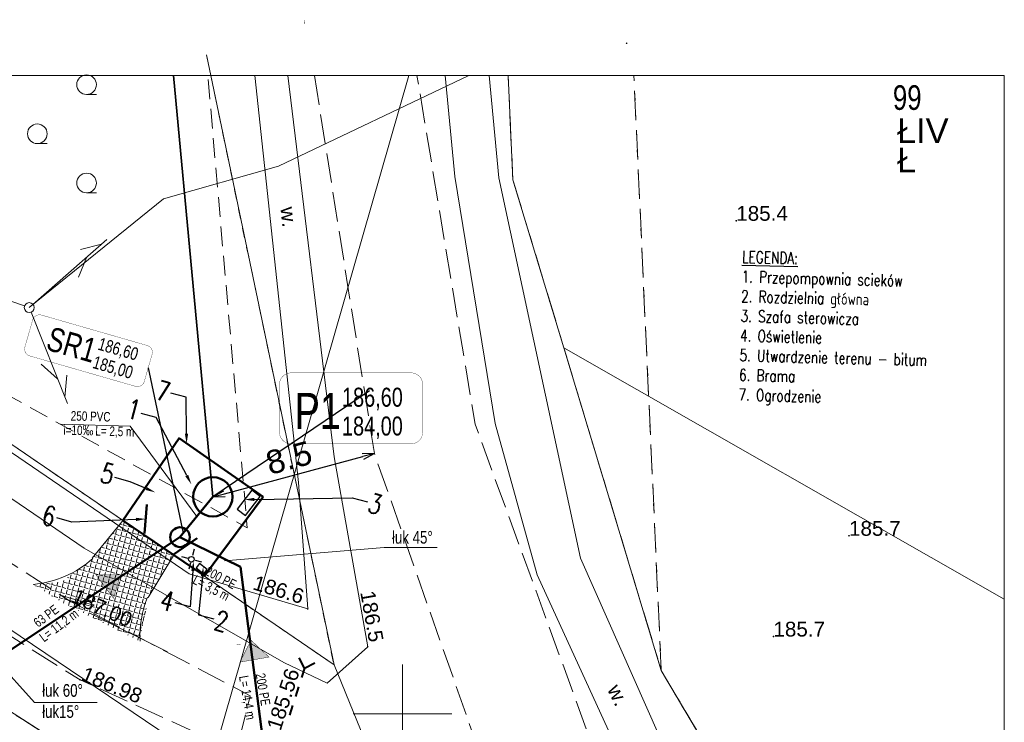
# Model space of a CAD drawing. Header units: metres. Extents: x 7482748 to 7484637, y 5684406 to 5687014.
# Tile 170 of 180: x 7484102 to 7484152, y 5685389 to 5685425. Entities that reach past the tile are written whole.
import ezdxf
from ezdxf import colors
from ezdxf.entities.mleader import LeaderData, LeaderLine
from ezdxf.enums import TextEntityAlignment as Align
from ezdxf.lldxf.tags import DXFTag
from ezdxf.math import Vec2, Vec3

# ---------------------------------------------------------------- set-up
doc = ezdxf.new("R2010")
doc.units = ezdxf.units.M
doc.header["$MEASUREMENT"] = 0
for name, pattern in [('1', [1.5, 1, -0.5]), ('ACAD_ISO03W100', [30, 12, -18]), ('KTJZ01_500', [2, 1.5, -0.5]), ('l217_500', [2, 1.5, -0.5]), ('l218_500', [1, 0.5, -0.5]), ('PTTL_500', [1.5, 1, -0.5])]:
    doc.linetypes.add(name, pattern=pattern)
doc.layers.add('+opis sieci', color=7, linetype='Continuous')
doc.layers.add('IS_Węzeł_sieci_kanalizacyjnej_-_opisy', color=7, linetype='Continuous')
for name, color, linetype, lineweight in [('.domiar', 250, 'Continuous', 9), ('.ks gawitacja', 34, 'Continuous', 50), ('.ks tłoczny', 104, 'Continuous', 50), ('.opisy', 250, 'Continuous', 9), ('_Dzialki', 7, 'Continuous', 0), ('_Dzialki_opis', 7, 'Continuous', 0), ('_Kontury', 7, 'Continuous', 0), ('_Kontury_opis', 7, 'Continuous', 0), ('_Podzial_sekcyjny_krzyze', 7, '1', 13), ('_Uzytki', 7, 'Continuous', 0), ('_Uzytki_opis', 7, 'Continuous', 0), ('BUIB05_01', 7, 'Continuous', 40), ('GES__SUSM04_01P', 7, 'Continuous', 13), ('Kontur', 7, 'Continuous', 30), ('PTTL04_P', 7, 'Continuous', 13), ('RTPW01_P', 7, 'Continuous', 0), ('RTPW02_P', 7, 'Continuous', 0), ('SUPT_L_0', 30, 'Continuous', 13)]:
    doc.layers.add(name, color=color, linetype=linetype, lineweight=lineweight)
doc.layers.add('_ramki_nieplotowane', color=7, linetype='Continuous', lineweight=0, plot=False)
for name, color, linetype, lineweight, true_color in [('GES__SUPS01_07P', 7, 'Continuous', 13, 0xff9100), ('GES__SUPT_pL', 7, 'Continuous', 13, 0xff9100), ('GES__SUPW_01_pL', 5, 'Continuous', 13, 0x0000ff)]:
    doc.layers.add(name, color=color, linetype=linetype, lineweight=lineweight, true_color=true_color)
doc.layers.add('IS_kanalizacja_sanitarna', color=7, linetype='SOLID', true_color=0x000000)
doc.layers.add('IS_Opisy_działek_Net', color=7, linetype='SOLID', true_color=0x000000)
for name, color, linetype, lineweight, transparency in [('KTJZ01_O', 7, 'KTJZ01_500', 13, 0.5), ('PTRW02_O', 7, 'Continuous', 13, 0.5), ('PTRW02_T', 7, 'Continuous', 13, 0.25), ('PTTL04_O', 7, 'PTTL_500', 13, 0.5), ('RTPW01_G', 7, 'Continuous', 13, 0.25), ('RTPW02_G', 7, 'Continuous', 13, 0.25)]:
    doc.layers.add(name, color=color, linetype=linetype, lineweight=lineweight, transparency=transparency)
doc.styles.get("Standard").update_dxf_attribs({"font": 'simplex.shx', "width": 0.75})
doc.styles.add('STYL_ARIAL', font='simplex.shx', dxfattribs={"width": 0.75, "oblique": 0.1})
doc.styles.add('Style-Arial', font='arial.ttf')
tags = doc.linetypes.add('SOLID', pattern=[10, 10, 0]).pattern_tags.tags
tags[6:7] = [DXFTag(74, 4), DXFTag(75, 0), DXFTag(340, '0'), DXFTag(46, 0.0), DXFTag(50, 0.0), DXFTag(44, 0.0), DXFTag(45, 0.0)]
tags[4:5] = [DXFTag(74, 4), DXFTag(75, 0), DXFTag(340, '0'), DXFTag(46, 0.0), DXFTag(50, 0.0), DXFTag(44, 0.0), DXFTag(45, 0.0)]
doc.dimstyles.get("Standard").update_dxf_attribs({"dimtxt": 0.18, "dimasz": 0.18, "dimexe": 0.18, "dimexo": 0.0625, "dimgap": 0.09, "dimtad": 0, "dimtih": 1, "dimtoh": 1, "dimdec": 4, "dimzin": 0, "dimdsep": 46, "dimtxsty": 'Standard', "dimcen": 0.09, "dimadec": 0, "dimazin": 0, "dimtfac": 1, "dimtdec": 4, "dimtofl": 0, "dimtmove": 0, "dimatfit": 3, "dimfxl": 0, "dimtolj": 1, "dimtzin": 0, "dimarcsym": 0})

# ---------------------------------------------------------------- blocks, each defined once
blk = doc.blocks.new('RTPW01')
at = {"layer": 'RTPW01_P', "linetype": 'Continuous', "lineweight": 0}
h = blk.add_hatch(color=256, dxfattribs=at)
edge = h.paths.add_edge_path()
edge.add_arc((0, 0), 0.045, 0, 360)
blk = doc.blocks.new('RTPW01_1')
at = {"layer": 'RTPW02_P', "linetype": 'Continuous', "lineweight": 0}
h = blk.add_hatch(color=256, dxfattribs=at)
edge = h.paths.add_edge_path()
edge.add_arc((0, 0), 0.045, 0, 360)
blk = doc.blocks.new('RTPW01_2')
at = {"layer": 'RTPW01_P', "linetype": 'Continuous', "lineweight": 0}
h = blk.add_hatch(color=256, dxfattribs=at)
edge = h.paths.add_edge_path()
edge.add_arc((0, 0), 0.045, 0, 360)
blk = doc.blocks.new('RTPW01_3')
at = {"layer": 'RTPW02_P', "linetype": 'Continuous', "lineweight": 0}
h = blk.add_hatch(color=256, dxfattribs=at)
edge = h.paths.add_edge_path()
edge.add_arc((0, 0), 0.045, 0, 360)
blk = doc.blocks.new('PTTL04_1')
at = {"layer": 'PTTL04_P', "linetype": 'Continuous', "lineweight": 13}
for p, q in [((-5, 2), (-4.5, 2)), ((5, 2), (5.5, 2)), ((-2.5, -0.5), (-2, -0.5)), ((2.5, -0.5), (3, -0.5)), ((-5, -3), (-4.5, -3)), ((5, -3), (5.5, -3))]:
    blk.add_line(p, q, dxfattribs=at)
for centre in [(-5, 2.5), (5, 2.5), (-2.5, 0), (2.5, 0), (-5, -2.5), (5, -2.5)]:
    blk.add_circle(centre, 0.5, dxfattribs=at)
for centre in [(0, 2.5), (0, -2.5)]:
    blk.add_arc(centre, 0.55, 320.48, 219.52, dxfattribs=at)
blk = doc.blocks.new('SUPS01_3')
at = {"layer": 'GES__SUPS01_07P', "linetype": 'Continuous', "lineweight": 13}
h = blk.add_hatch(color=256, dxfattribs=at)
edge = h.paths.add_edge_path()
edge.add_arc((0, 0), 0.045, 0, 360)
blk = doc.blocks.new('SUSM04_01')
at = {"layer": 'GES__SUSM04_01P', "linetype": 'Continuous', "lineweight": 13}
blk.add_circle((0, 0), 0.25, dxfattribs=at)
blk = doc.blocks.new('TerminatorOpen_0.5')
at = {"color": 0, "linetype": 'ByBlock', "lineweight": -2}
for q in [(-1, 0.25), (-1, 0), (-1, -0.25)]:
    blk.add_line((0, 0), q, dxfattribs=at)
blk = doc.blocks.new('*D1005')
at = {"layer": '.domiar', "color": 0, "linetype": 'Continuous', "lineweight": -2, "transparency": 16777216}
for p, q in [((7484120.375727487, 5685402.985126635), (7484120.375727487, 5685402.985126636)), ((7484112.834055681, 5685400.651742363), (7484119.864268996, 5685402.53734297)), ((7484112.167162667, 5685400.783475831), (7484112.167162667, 5685400.783475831))]:
    blk.add_line(p, q, dxfattribs=at)
at = {"layer": 'Defpoints', "color": 0, "linetype": 'Continuous', "transparency": 16777216}
for p in [(7484120.453444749, 5685402.695368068), (7484120.453444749, 5685402.695368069), (7484112.244879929, 5685400.493717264)]:
    blk.add_point(p, dxfattribs=at)
at = {"layer": '.domiar', "color": 0, "linetype": 'Continuous', "lineweight": -2, "transparency": 16777216, "xscale": 0.61, "yscale": 0.61, "zscale": 0.61}
for p, rotation in [((7484120.453444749, 5685402.695368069), 15.01414725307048), ((7484112.244879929, 5685400.493717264), 195.0141472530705)]:
    blk.add_blockref('TerminatorOpen_0.5', p, dxfattribs=dict(at, rotation=rotation))
at = {"layer": '.domiar', "color": 0, "linetype": 'Continuous', "transparency": 16777216, "insert": (7484116.112723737, 5685402.476072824), "char_height": 1.2, "attachment_point": 5, "rotation": 15.014147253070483, "style": 'Style-Arial'}
blk.add_mtext('\\A1;8.5', dxfattribs=at)

msp = doc.modelspace()

# ---------------------------------------------------------------- hatches: boundary and pattern name
at = {"layer": '.domiar', "linetype": 'Continuous'}
h = msp.add_hatch(dxfattribs=at)
h.set_pattern_fill('ANGLE', color=256, angle=-14.9078800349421)
h.set_pattern_definition([(345.0921199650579, (-1210039.014697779, 2115361.410873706), (0.07074806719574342, 0.2657436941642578), [0.2, -0.075]), (75.0921199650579, (-1210039.014697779, 2115361.410873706), (-0.2657436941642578, 0.07074806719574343), [0.2, -0.075])])
h.paths.add_polyline_path([(7484109.15375969, 5685395.709652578), (7484107.010218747, 5685396.881776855), (7484104.703145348, 5685395.076363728), (7484108.54651038, 5685393.154547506), (7484108.95022114, 5685395.373912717)])
h.paths.add_polyline_path([(7484107.010218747, 5685396.881776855), (7484106.140177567, 5685397.357530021, -0.04693367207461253), (7484105.3509055, 5685396.774354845), (7484104.591315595, 5685396.17732448), (7484103.120440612, 5685396.043570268), (7484104.610741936, 5685395.12256865), (7484104.703145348, 5685395.076363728)])
h.paths.add_polyline_path([(7484108.488003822, 5685398.03822579), (7484107.289391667, 5685398.821680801), (7484106.112277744, 5685397.372786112), (7484107.010218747, 5685396.881776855)])
h.paths.add_polyline_path([(7484109.975856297, 5685397.065713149), (7484108.488003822, 5685398.03822579), (7484107.010218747, 5685396.881776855), (7484109.15375969, 5685395.709652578)])
h.paths.add_polyline_path([(7484108.766623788, 5685398.256261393), (7484108.488003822, 5685398.03822579), (7484109.975856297, 5685397.065713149), (7484110.148500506, 5685397.350492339)])
h.paths.add_polyline_path([(7484108.969008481, 5685398.414638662), (7484108.766623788, 5685398.256261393), (7484110.148500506, 5685397.350492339), (7484110.262695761, 5685397.538859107)])
h.paths.add_polyline_path([(7484107.502953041, 5685399.084550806), (7484107.289391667, 5685398.821680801), (7484108.488003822, 5685398.03822579), (7484108.766623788, 5685398.256261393)])
h.paths.add_polyline_path([(7484107.672019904, 5685399.292653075), (7484107.502953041, 5685399.084550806), (7484108.766623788, 5685398.256261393), (7484108.969008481, 5685398.414638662)])
h.paths.add_polyline_path([(7484104.353957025, 5685395.011032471), (7484107.647131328, 5685393.587779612), (7484108.102876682, 5685394.642299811), (7484104.80970238, 5685396.06555267)], flags=9)
at = {"layer": 'IS_kanalizacja_sanitarna', "linetype": 'Continuous', "ltscale": 0.01}
for points in [[(7484107.547405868, 5685396.532419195), (7484106.297405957, 5685396.531945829), (7484107.197860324, 5685395.33228674)], [(7484114.186610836, 5685393.207377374), (7484113.619326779, 5685392.093515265), (7484115.097078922, 5685392.350903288)]]:
    msp.add_hatch(color=256, dxfattribs=at).paths.add_polyline_path(points)

# ---------------------------------------------------------------- linework, layer by layer
at = {"layer": '.domiar', "linetype": 'Continuous'}
for p, q in [((7484104.508094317, 5685395.501453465), (7484106.185175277, 5685394.994855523)), ((7484105.998395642, 5685394.580451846), (7484109.934164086, 5685392.612430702))]:
    msp.add_line(p, q, dxfattribs=at)
for points in [[(7484078.21604752, 5685421.904053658), (7484078.21604752, 5685369.404053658), (7484152.46604752, 5685369.404053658), (7484152.46604752, 5685421.904053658), (7484078.21604752, 5685421.904053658)], [(7484104.494416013, 5685404.185796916), (7484108.042340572, 5685404.087553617), (7484111.434829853, 5685399.502370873)], [(7484107.696291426, 5685399.322528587), (7484106.112277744, 5685397.372786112)], [(7484112.836513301, 5685397.246136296), (7484120.946354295, 5685397.91999549), (7484120.946354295, 5685397.91999549)], [(7484123.650011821, 5685397.91999549), (7484120.946354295, 5685397.91999549)], [(7484110.252521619, 5685397.522076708), (7484108.95022114, 5685395.373912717)], [(7484101.213727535, 5685392.218288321), (7484103.182262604, 5685390.048554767), (7484106.357490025, 5685390.048554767)]]:
    msp.add_lwpolyline(points, dxfattribs=at)
for centre, radius, start, end in [((7484102.646004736, 5685401.260870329), 5.238827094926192, 275.1959087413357, 311.8341108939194), ((7484113.778621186, 5685393.419737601), 5.238827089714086, 157.8488506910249, 182.9015596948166)]:
    msp.add_arc(centre, radius, start, end, dxfattribs=at)
at = {"layer": '.ks gawitacja', "linetype": 'Continuous'}
msp.add_lwpolyline([(7484110.574196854, 5685398.445544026), (7484112.24487993, 5685400.493717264)], dxfattribs=at)
for centre, radius in [((7484112.24487993, 5685400.493717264), 1), ((7484110.574196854, 5685398.445544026), 0.5)]:
    msp.add_circle(centre, radius, dxfattribs=at)
at = {"layer": '.ks tłoczny', "linetype": 'Continuous', "lineweight": 35}
msp.add_lwpolyline([(7484112.24487993, 5685400.493717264), (7484110.238014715, 5685421.904053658)], dxfattribs=at)
at = {"layer": '.ks tłoczny', "color": 111, "linetype": 'Continuous', "true_color": 0x70ffb8}
for points in [[(7484101.220918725, 5685392.230829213), (7484110.574196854, 5685398.445544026)], [(7484113.644258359, 5685396.936158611), (7484115.471493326, 5685382.782261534)]]:
    msp.add_lwpolyline(points, dxfattribs=at)
at = {"layer": '.ks tłoczny', "linetype": 'Continuous'}
msp.add_lwpolyline([(7484113.644258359, 5685396.936158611), (7484110.574196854, 5685398.445544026)], dxfattribs=at)
at = {"layer": '.opisy', "color": 1, "linetype": 'Continuous', "lineweight": 50}
for p, q in [((7484108.895055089, 5685400.101813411), (7484108.778895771, 5685398.63654128)), ((7484110.238487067, 5685397.561015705), (7484111.449849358, 5685398.39355207))]:
    msp.add_line(p, q, dxfattribs=at)
msp.add_lwpolyline([(7484114.804199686, 5685400.496940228), (7484111.827928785, 5685396.479252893), (7484107.674670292, 5685399.290858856), (7484110.526994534, 5685403.468823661), (7484114.804199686, 5685400.496940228)], dxfattribs=at)
at = {"color": 1, "linetype": 'ByBlock', "lineweight": 30}
for p, q in [((7484111.287282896, 5685397.827578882), (7484111.202240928, 5685397.508144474)), ((7484110.646018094, 5685397.455968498), (7484110.965452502, 5685397.370926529)), ((7484111.339458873, 5685397.271356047), (7484111.658893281, 5685397.186314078)), ((7484111.102670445, 5685397.134138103), (7484111.017628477, 5685396.814703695))]:
    msp.add_line(p, q, dxfattribs=at)
msp.add_lwpolyline([(7484114.221888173, 5685400.834036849), (7484113.486630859, 5685399.876077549), (7484113.907644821, 5685399.552938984), (7484114.642902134, 5685400.510898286)], close=True, dxfattribs=at)
msp.add_circle((7484111.152455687, 5685397.321141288), 0.1433711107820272, dxfattribs=at)
at = {"layer": '_Dzialki', "color": 96, "linetype": 'Continuous', "true_color": 0x008000, "flags": 128}
for points in [[(7484118.403444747, 5685391.955368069), (7484111.913444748, 5685422.965368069)], [(7484127.248881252, 5685421.904053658), (7484127.493444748, 5685416.615368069)], [(7484127.493444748, 5685416.615368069), (7484130.083444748, 5685408.065368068)], [(7484118.403444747, 5685391.955368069), (7484093.933444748, 5685408.685368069)], [(7484135.033444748, 5685391.665368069), (7484130.083444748, 5685408.065368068)], [(7484130.083444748, 5685408.065368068), (7484152.46604752, 5685395.291177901)], [(7484115.343444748, 5685380.995368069), (7484084.573444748, 5685400.725368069)], [(7484127.586676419, 5685369.404053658), (7484118.403444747, 5685391.955368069)], [(7484148.209787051, 5685369.404053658), (7484135.033444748, 5685391.665368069)]]:
    msp.add_lwpolyline(points, dxfattribs=at)
at = {"layer": '_Kontury', "color": 96, "linetype": 'l217_500', "true_color": 0x008000, "flags": 128}
for points in [[(7484127.248881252, 5685421.904053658), (7484127.493444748, 5685416.615368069)], [(7484135.033444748, 5685391.665368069), (7484133.641769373, 5685421.904053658)], [(7484127.493444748, 5685416.615368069), (7484130.083444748, 5685408.065368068)], [(7484130.083444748, 5685408.065368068), (7484135.033444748, 5685391.665368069)], [(7484115.343444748, 5685380.995368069), (7484084.573444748, 5685400.725368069)], [(7484135.033444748, 5685391.665368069), (7484148.209787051, 5685369.404053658)]]:
    msp.add_lwpolyline(points, dxfattribs=at)
at = {"layer": '_Podzial_sekcyjny_krzyze', "linetype": 'Continuous'}
for p, q in [((7484121.883444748, 5685386.965368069), (7484121.883444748, 5685391.965368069)), ((7484119.383444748, 5685389.465368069), (7484124.383444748, 5685389.465368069))]:
    msp.add_line(p, q, dxfattribs=at)
at = {"layer": '_ramki_nieplotowane', "color": 3, "linetype": 'Continuous', "lineweight": 0, "flags": 128}
msp.add_lwpolyline([(7484107.12680874, 5685369.404053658), (7484122.21235866, 5685421.904053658)], dxfattribs=at)
at = {"layer": '_Uzytki', "color": 96, "linetype": 'l218_500', "true_color": 0x008000, "flags": 128}
for points in [[(7484111.913444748, 5685422.965368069), (7484118.403444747, 5685391.955368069)], [(7484127.248881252, 5685421.904053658), (7484127.493444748, 5685416.615368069)], [(7484135.033444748, 5685391.665368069), (7484133.641769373, 5685421.904053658)], [(7484127.493444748, 5685416.615368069), (7484130.083444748, 5685408.065368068)], [(7484118.403444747, 5685391.955368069), (7484093.933444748, 5685408.685368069)], [(7484130.083444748, 5685408.065368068), (7484135.033444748, 5685391.665368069)], [(7484084.573444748, 5685400.725368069), (7484115.343444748, 5685380.995368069)], [(7484148.209787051, 5685369.404053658), (7484135.033444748, 5685391.665368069)]]:
    msp.add_lwpolyline(points, dxfattribs=at)
at = {"layer": 'BUIB05_01', "linetype": 'Continuous', "lineweight": 40}
for p, q in [((7484116.903444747, 5685391.785368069), (7484116.633444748, 5685392.315368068)), ((7484116.903444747, 5685391.785368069), (7484116.753444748, 5685391.305368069)), ((7484116.903444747, 5685391.785368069), (7484117.433444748, 5685392.055368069)), ((7484116.593444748, 5685390.835368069), (7484116.443444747, 5685390.355368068)), ((7484116.293444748, 5685389.885368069), (7484116.143444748, 5685389.405368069))]:
    msp.add_line(p, q, dxfattribs=at)
at = {"layer": 'GES__SUPT_pL', "linetype": 'Continuous', "lineweight": 13, "flags": 128}
msp.add_lwpolyline([(7484125.253577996, 5685421.904053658), (7484115.583444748, 5685417.305368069), (7484109.743444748, 5685415.635368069), (7484102.913444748, 5685410.115368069)], dxfattribs=at)
at = {"layer": 'GES__SUPW_01_pL', "linetype": 'Continuous', "lineweight": 13, "flags": 128}
msp.add_lwpolyline([(7484126.28196995, 5685369.404053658), (7484117.123444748, 5685383.505368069), (7484078.21604752, 5685409.772026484)], dxfattribs=at)
at = {"layer": 'IS_kanalizacja_sanitarna', "linetype": 'Continuous', "ltscale": 0.01, "const_width": 0.02}
for points in [[(7484116.894675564, 5685424.536696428), (7484116.886057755, 5685424.736510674)], [(7484107.547405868, 5685396.532419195), (7484106.297405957, 5685396.531945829), (7484107.197860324, 5685395.33228674), (7484107.547405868, 5685396.532419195)], [(7484105.383751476, 5685395.241430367), (7484105.263690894, 5685395.401384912)], [(7484114.186610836, 5685393.207377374), (7484113.619326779, 5685392.093515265), (7484115.097078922, 5685392.350903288), (7484114.186610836, 5685393.207377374)], [(7484113.453317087, 5685392.972336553), (7484113.650350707, 5685393.006654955)]]:
    msp.add_lwpolyline(points, dxfattribs=at)
at = {"layer": 'IS_Węzeł_sieci_kanalizacyjnej_-_opisy', "color": 18, "linetype": 'SOLID', "ltscale": 0.01, "true_color": 0x000000, "const_width": 0.015}
for points in [[(7484102.937142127, 5685407.658565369), (7484108.313744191, 5685406.110606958, 0.414214), (7484108.759292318, 5685406.356954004), (7484109.157694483, 5685407.740744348, 0.414214), (7484108.911347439, 5685408.186292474), (7484103.534745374, 5685409.734250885, 0.414214), (7484103.089197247, 5685409.48790384), (7484102.690795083, 5685408.104113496, 0.414214), (7484102.937142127, 5685407.658565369)], [(7484116.228206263, 5685403.18708443), (7484122.309872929, 5685403.18708443, 0.414214), (7484122.911539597, 5685403.788751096), (7484122.911539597, 5685406.195417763, 0.414214), (7484122.309872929, 5685406.797084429), (7484116.228206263, 5685406.797084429, 0.414214), (7484115.626539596, 5685406.195417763), (7484115.626539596, 5685403.788751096, 0.414214), (7484116.228206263, 5685403.18708443)]]:
    msp.add_lwpolyline(points, format="xyb", dxfattribs=at)
at = {"layer": 'IS_Węzeł_sieci_kanalizacyjnej_-_opisy', "color": 18, "linetype": 'SOLID', "ltscale": 0.01, "true_color": 0x000000}
for points in [[(7484108.958493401, 5685407.048849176), (7484110.743471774, 5685398.656280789)], [(7484120.211513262, 5685405.880427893), (7484112.244879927, 5685400.493727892)]]:
    msp.add_lwpolyline(points, dxfattribs=at)
at = {"layer": 'Kontur', "linetype": 'ACAD_ISO03W100', "lineweight": 30, "ltscale": 3}
for p, q in [((7484111.561887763, 5685397.102521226), (7484111.396795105, 5685396.889961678)), ((7484111.396795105, 5685396.889961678), (7484111.791679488, 5685396.583259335)), ((7484111.956772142, 5685396.795818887), (7484111.561887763, 5685397.102521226)), ((7484111.791679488, 5685396.583259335), (7484111.956772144, 5685396.795818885))]:
    msp.add_line(p, q, dxfattribs=at)
at = {"layer": 'KTJZ01_O', "linetype": 'KTJZ01_500', "lineweight": 13, "flags": 128}
for points in [[(7484117.409077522, 5685421.904053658), (7484120.453444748, 5685402.695368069), (7484127.193444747, 5685383.515368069), (7484134.8558084, 5685369.404053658)], [(7484141.704965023, 5685369.404053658), (7484132.303444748, 5685385.735368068), (7484125.573444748, 5685404.185368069), (7484122.617885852, 5685421.904053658)]]:
    msp.add_lwpolyline(points, dxfattribs=at)
msp.add_lwpolyline([(7484078.21604752, 5685409.487697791), (7484078.333444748, 5685409.375368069), (7484087.503444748, 5685402.445368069), (7484105.493444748, 5685391.195368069), (7484113.443444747, 5685387.575368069), (7484114.143444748, 5685390.385368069), (7484105.013444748, 5685395.175368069), (7484089.593444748, 5685405.125368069), (7484080.743444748, 5685411.975368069, -0.0241372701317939), (7484078.21604752, 5685414.677958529)], format="xyb", dxfattribs=at)
at = {"layer": 'PTRW02_O', "linetype": 'Continuous', "lineweight": 13, "flags": 128}
for points in [[(7484114.370867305, 5685421.904053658), (7484116.603444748, 5685401.225368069), (7484117.063444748, 5685394.795368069), (7484111.043444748, 5685396.585368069), (7484095.423444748, 5685407.235368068), (7484094.343444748, 5685405.625368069), (7484105.703444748, 5685397.885368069), (7484115.853444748, 5685392.075368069), (7484118.053444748, 5685391.025368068), (7484120.113444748, 5685392.875368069), (7484118.403444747, 5685402.525368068), (7484116.046492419, 5685421.904053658)], [(7484126.285069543, 5685421.904053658), (7484126.773444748, 5685416.705368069), (7484130.933444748, 5685397.385368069), (7484136.283444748, 5685385.305368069), (7484145.893444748, 5685369.165368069), (7484143.543444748, 5685367.875368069), (7484134.583444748, 5685383.735368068), (7484128.733444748, 5685396.535368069), (7484126.583444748, 5685404.215368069), (7484124.543444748, 5685416.775368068), (7484124.057756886, 5685421.904053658)]]:
    msp.add_lwpolyline(points, dxfattribs=at)
at = {"layer": 'PTTL04_O', "linetype": 'PTTL_500', "lineweight": 13, "flags": 128}
msp.add_lwpolyline([(7484084.615341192, 5685421.904053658), (7484085.783444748, 5685418.395368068), (7484100.043444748, 5685406.655368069), (7484113.993444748, 5685398.915368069), (7484111.985982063, 5685421.904053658)], dxfattribs=at)
at = {"layer": 'SUPT_L_0', "linetype": 'Continuous'}
for p, q in [((7484106.853444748, 5685413.575368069), (7484103.103444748, 5685410.275368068)), ((7484106.593444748, 5685413.345368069), (7484105.513444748, 5685413.065368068)), ((7484105.843444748, 5685412.685368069), (7484105.423444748, 5685411.655368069)), ((7484102.673444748, 5685410.195368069), (7484097.943444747, 5685411.815368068)), ((7484103.003444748, 5685409.885368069), (7484104.853444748, 5685405.235368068)), ((7484103.523444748, 5685407.235368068), (7484104.353444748, 5685406.495368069)), ((7484104.823444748, 5685406.675368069), (7484104.723444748, 5685405.565368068))]:
    msp.add_line(p, q, dxfattribs=at)

# ---------------------------------------------------------------- block references
at = {"layer": 'GES__SUPS01_07P', "linetype": 'Continuous', "lineweight": 13}
msp.add_blockref('SUPS01_3', (7484133.273444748, 5685423.545368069), dxfattribs=at)
at = {"layer": 'GES__SUSM04_01P', "linetype": 'Continuous', "lineweight": 13}
msp.add_blockref('SUSM04_01', (7484102.913444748, 5685410.115368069), dxfattribs=at)
at = {"layer": 'PTTL04_P', "linetype": 'Continuous', "lineweight": 13}
msp.add_blockref('PTTL04_1', (7484100.823444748, 5685418.945368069), dxfattribs=at)
at = {"layer": 'RTPW01_P', "linetype": 'Continuous', "lineweight": 0}
for name, p in [('RTPW01', (7484138.843444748, 5685414.525368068)), ('RTPW01', (7484144.573444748, 5685398.515368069)), ('RTPW01_2', (7484117.063444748, 5685394.795368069)), ('RTPW01', (7484140.733444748, 5685393.395368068)), ('RTPW01_2', (7484120.113444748, 5685392.875368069))]:
    msp.add_blockref(name, p, dxfattribs=at)
at = {"layer": 'RTPW02_P', "linetype": 'Continuous', "lineweight": 0}
for name, p in [('RTPW01_1', (7484105.013444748, 5685395.175368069)), ('RTPW01_3', (7484116.903444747, 5685391.785368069)), ('RTPW01_1', (7484105.493444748, 5685391.195368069))]:
    msp.add_blockref(name, p, dxfattribs=at)
at = {"layer": 'RTPW02_P', "linetype": 'Continuous', "lineweight": 0, "rotation": 16.02471607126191}
msp.add_blockref('RTPW01_1', (7484106.185175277, 5685394.994855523), dxfattribs=at)

# ---------------------------------------------------------------- texts
at = {"layer": '+opis sieci', "linetype": 'ByBlock', "insert": (7484139.151755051, 5685412.995617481), "char_height": 0.6, "width": 17.86195230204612, "attachment_point": 1, "rotation": 358.5042921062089}
msp.add_mtext('{\\LLEGENDA:}\\P1. Przepompownia scieków\\P2. Rozdzielnia główna\\P3. Szafa sterowicza\\P4. Oświetlenie\\P5. Utwardzenie terenu - bitum\\P6. Brama\\P7. Ogrodzenie', dxfattribs=at)
at = {"layer": '_Dzialki_opis', "color": 96, "true_color": 0x008000, "insert": (7484146.803444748, 5685420.145368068), "char_height": 1.25, "attachment_point": 7, "line_spacing_factor": 0.6, "style": 'STYL_ARIAL'}
msp.add_mtext('\\fArial|b0|i0|c238238|p39;99', dxfattribs=at)
at = {"layer": '_Kontury_opis', "color": 96, "linetype": 'Continuous', "lineweight": 13, "true_color": 0x008000, "style": 'Style-Arial'}
msp.add_text('ŁIV', height=1.25, dxfattribs=at).set_placement((7484147.013444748, 5685418.475368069))
at = {"layer": '_Uzytki_opis', "color": 96, "linetype": 'Continuous', "lineweight": 13, "true_color": 0x008000, "style": 'Style-Arial'}
msp.add_text('Ł', height=1.25, dxfattribs=at).set_placement((7484147.013444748, 5685416.985368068))
at = {"layer": 'IS_Opisy_działek_Net', "linetype": 'Continuous', "ltscale": 0.01, "char_height": 0.4824}
for s, insert, attachment_point, rotation in [('{\\fArial|b0|i0|c238|p34;250 PVC}', (7484105.016005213, 5685404.367777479), 7, 358.41386469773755), ('{\\fArial|b0|i0|c238|p34;i=10\\H1.0833x;‰\\fMS Shell Dlg 2|b0|i0|c238|p0;\\H0.65385x; \\fArial|b0|i0|c238|p34;\\H1.4118x;L= 2,5 m}', (7484104.661054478, 5685404.181182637), 1, 358.41386469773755), ('{\\fArial|b0|i0|c238|p34;200 PE}', (7484111.800097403, 5685396.55390514), 7, 332.09803857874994), ('{\\fArial|b0|i0|c238|p34;L= 3,5 m}', (7484111.399211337, 5685396.544004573), 1, 332.09803857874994), ('{\\fArial|b0|i0|c238|p34;63 PE}', (7484103.366727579, 5685393.832552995), 7, 36.93854910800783), ('{\\fArial|b0|i0|c238|p34;L= 11,2 m}', (7484103.373821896, 5685393.473173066), 1, 36.93854910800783), ('{\\fArial|b0|i0|c238|p34;L= 14,4 m}', (7484114.043491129, 5685391.448112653), 1, 279.83854910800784), ('{\\fArial|b0|i0|c238|p34;200 PE}', (7484114.411865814, 5685391.482291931), 7, 279.83854910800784)]:
    msp.add_mtext(s, dxfattribs=dict(at, insert=insert, attachment_point=attachment_point, rotation=rotation))
at = {"layer": 'IS_Węzeł_sieci_kanalizacyjnej_-_opisy', "color": 18, "linetype": 'SOLID', "ltscale": 0.01, "true_color": 0x000000, "rotation": 343.9385491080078}
for s, insert, char_height, attachment_point in [('{\\fArial|b0|i0|c238|p34;SR1}', (7484106.10164145, 5685407.282572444), 1.224, 9), ('{\\fArial|b0|i0|c238|p34;186,60}', (7484106.323326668, 5685407.871840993), 0.6444, 7), ('{\\fArial|b0|i0|c238|p34;185,00}', (7484106.266554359, 5685407.674650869), 0.6444, 1)]:
    msp.add_mtext(s, dxfattribs=dict(at, insert=insert, char_height=char_height, attachment_point=attachment_point))
at = {"layer": 'IS_Węzeł_sieci_kanalizacyjnej_-_opisy', "color": 18, "linetype": 'SOLID', "ltscale": 0.01, "true_color": 0x000000}
for s, insert, char_height, attachment_point in [('\\fArial|b0|i0;P1', (7484118.756539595, 5685403.942084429), 1.836, 9), ('\\fArial|b0|i0;186,60', (7484118.806539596, 5685404.897284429), 0.9648, 7), ('\\fArial|b0|i0;184,00', (7484118.806539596, 5685404.576884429), 0.9648, 1), ('{\\fArial|b0|i0|c238|p34;łuk 45%%D}', (7484121.345936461, 5685398.105926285), 0.6444, 7), ('{\\fArial|b0|i0|c238|p34;łuk 60%%D\\Płuk15%%D}', (7484103.567153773, 5685389.251223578), 0.6444, 7)]:
    msp.add_mtext(s, dxfattribs=dict(at, insert=insert, char_height=char_height, attachment_point=attachment_point))
at = {"layer": 'PTRW02_T', "linetype": 'Continuous', "lineweight": 13, "style": 'Style-Arial'}
msp.add_text('w.', height=0.75, rotation=275.71, dxfattribs=at).set_placement((7484116.103444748, 5685414.715368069), align=Align.MIDDLE_CENTER)
msp.add_text('w.', height=0.75, rotation=296.57, dxfattribs=at).set_placement((7484132.263444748, 5685390.715368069))
at = {"layer": 'RTPW01_G', "linetype": 'Continuous', "lineweight": 13, "style": 'Style-Arial'}
for s, p in [('185.4', (7484138.843444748, 5685414.525368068)), ('185.7', (7484144.573444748, 5685398.515368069)), ('185.7', (7484140.733444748, 5685393.395368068))]:
    msp.add_text(s, height=0.75, dxfattribs=at).set_placement(p)
for s, rotation, p in [('186.6', 343.08, (7484114.223444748, 5685395.805368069)), ('186.5', 280.05, (7484119.733444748, 5685395.645368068))]:
    msp.add_text(s, height=0.75, rotation=rotation, dxfattribs=at).set_placement(p)
at = {"layer": 'RTPW02_G', "linetype": 'Continuous', "lineweight": 13, "style": 'Style-Arial'}
for s, rotation, p in [('187.00', 335.51, (7484105.013444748, 5685395.175368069)), ('186.98', 337.59, (7484105.493444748, 5685391.195368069)), ('185.56', 72.21, (7484115.683444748, 5685388.565368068))]:
    msp.add_text(s, height=0.75, rotation=rotation, dxfattribs=at).set_placement(p)

# ---------------------------------------------------------------- dimensions: what is measured, and where the dimension line sits
at = {"layer": '.domiar', "color": 7, "linetype": 'Continuous'}
dim = msp.add_aligned_dim(p1=(7484112.244879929, 5685400.493717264), p2=(7484120.453444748, 5685402.695368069), distance=-2.4126590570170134e-10, dimstyle='Standard', override={"dimtxt": 1.2, "dimasz": 0.61, "dimexe": 0.3, "dimexo": 0.3, "dimgap": 0.3, "dimtad": 1, "dimtih": 0, "dimtoh": 0, "dimdec": 1, "dimzin": 11, "dimdsep": 0, "dimtxsty": 'Style-Arial', "dimblk": 'TerminatorOpen_0.5', "dimadec": 4, "dimazin": 3, "dimtdec": 1, "dimatfit": 1, "dimldrblk": 'TerminatorOpen_0.5', "dimfrac": 2, "dimtzin": 11}, dxfattribs=at)
dim.commit()
dim.dimension.update_dxf_attribs({"geometry": '*D1005', "text_midpoint": (7484116.112723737, 5685402.476072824)})

# ---------------------------------------------------------------- leaders
at = {"layer": '+opis sieci', "linetype": 'ByBlock', "lineweight": 30}
ml = msp.add_multileader_mtext('Standard', dxfattribs=at)
ml.set_content('7', color=256)
ml.set_leader_properties()
ml.build(insert=Vec2(0, 0))
ml.multileader.update_dxf_attribs({"dogleg_length": 0.8, "arrow_head_size": 0.5})
ctx = ml.context
ctx.base_point, ctx.char_height, ctx.arrow_head_size, ctx.landing_gap_size, ctx.plane_origin, ctx.plane_x_axis, ctx.plane_y_axis = Vec3(7484109.455816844, 5685405.933763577), 1, 0.5, 0.09, Vec3(7484116.524000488, 5685405.684062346), Vec3(0.9663407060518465, -0.2572656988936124), Vec3(0.2572656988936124, 0.9663407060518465)
ctx.text_align_type = 2
notes = []
notes.append((ctx, [(0, (1, 1, 0), (7484110.88600109, 5685405.553010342), (-0.9663407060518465, 0.2572656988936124), 0.8, [(0, [(7484110.909885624, 5685403.202783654)], 0, [])])]))
ctx.mtext.insert, ctx.mtext.text_direction, ctx.mtext.rotation, ctx.mtext.alignment, ctx.mtext.flow_direction = Vec3(7484110.154590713, 5685406.265147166), Vec3(0.9663407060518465, -0.2572656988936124), 6.02299371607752, 3, 5
ml = msp.add_multileader_mtext('Standard', dxfattribs=at)
ml.set_content('1', color=256)
ml.set_leader_properties()
ml.build(insert=Vec2(0, 0))
ml.multileader.update_dxf_attribs({"dogleg_length": 0.8, "arrow_head_size": 0.5})
ctx = ml.context
ctx.base_point, ctx.char_height, ctx.arrow_head_size, ctx.landing_gap_size, ctx.plane_origin, ctx.plane_x_axis, ctx.plane_y_axis = Vec3(7484108.247928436, 5685404.828887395), 1, 0.5, 0.09, Vec3(7484115.005502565, 5685404.661878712), Vec3(0.9663407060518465, -0.2572656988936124), Vec3(0.2572656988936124, 0.9663407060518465)
ctx.text_align_type = 2
notes.append((ctx, [(0, (1, 1, 0), (7484109.367503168, 5685404.530826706), (-0.9663407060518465, 0.2572656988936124), 0.8, [(0, [(7484111.151090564, 5685401.133367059)], 0, [])])]))
ctx.mtext.insert, ctx.mtext.text_direction, ctx.mtext.rotation, ctx.mtext.alignment, ctx.mtext.flow_direction = Vec3(7484108.661819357, 5685405.339597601), Vec3(0.9663407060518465, -0.2572656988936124), 6.02299371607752, 3, 5
ml = msp.add_multileader_mtext('Standard', dxfattribs=at)
ml.set_content('5', color=256)
ml.set_leader_properties()
ml.build(insert=Vec2(0, 0))
ml.multileader.update_dxf_attribs({"dogleg_length": 0.8, "arrow_head_size": 0.5})
ctx = ml.context
ctx.base_point, ctx.char_height, ctx.arrow_head_size, ctx.landing_gap_size, ctx.plane_origin, ctx.plane_x_axis, ctx.plane_y_axis = Vec3(7484106.608978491, 5685401.646217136), 1, 0.5, 0.09, Vec3(7484113.677162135, 5685401.396515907), Vec3(0.9663407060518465, -0.2572656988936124), Vec3(0.2572656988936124, 0.9663407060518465)
ctx.text_align_type = 2
notes.append((ctx, [(0, (1, 1, 0), (7484108.039162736, 5685401.265463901), (-0.9663407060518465, 0.2572656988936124), 0.8, [(0, [(7484109.318284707, 5685400.721804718)], 0, [])])]))
ctx.mtext.insert, ctx.mtext.text_direction, ctx.mtext.rotation, ctx.mtext.alignment, ctx.mtext.flow_direction = Vec3(7484107.333478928, 5685402.074234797), Vec3(0.9663407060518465, -0.2572656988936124), 6.02299371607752, 3, 5
ml = msp.add_multileader_mtext('Standard', dxfattribs=at)
ml.set_content('3', color=256)
ml.set_leader_properties()
ml.build(insert=Vec2(0, 0))
ml.multileader.update_dxf_attribs({"dogleg_length": 0.8, "arrow_head_size": 0.5})
ctx = ml.context
ctx.base_point, ctx.char_height, ctx.arrow_head_size, ctx.landing_gap_size, ctx.plane_origin, ctx.plane_x_axis, ctx.plane_y_axis = Vec3(7484120.10342582, 5685400.243601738), 1, 0.5, 0.09, Vec3(7484128.806865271, 5685404.487810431), Vec3(0.9663407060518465, -0.2572656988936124), Vec3(0.2572656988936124, 0.9663407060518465)
notes.append((ctx, [(1, (1, 1, 0), (7484119.330353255, 5685400.449414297), (0.9663407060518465, -0.2572656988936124), 0.8, [(0, [(7484113.854259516, 5685400.355057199)], 0, [])])]))
ctx.mtext.insert, ctx.mtext.text_direction, ctx.mtext.rotation, ctx.mtext.flow_direction = Vec3(7484120.319029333, 5685400.703618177), Vec3(0.9663407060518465, -0.2572656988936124), 6.02299371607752, 5
ml = msp.add_multileader_mtext('Standard', dxfattribs=at)
ml.set_content('6', color=256)
ml.set_leader_properties()
ml.build(insert=Vec2(0, 0))
ml.multileader.update_dxf_attribs({"dogleg_length": 0.8, "arrow_head_size": 0.5})
ctx = ml.context
ctx.base_point, ctx.char_height, ctx.arrow_head_size, ctx.landing_gap_size, ctx.plane_origin, ctx.plane_x_axis, ctx.plane_y_axis = Vec3(7484103.68928965, 5685399.58730232), 1, 0.5, 0.09, Vec3(7484110.722961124, 5685399.34678915), Vec3(0.9663407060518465, -0.2572656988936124), Vec3(0.2572656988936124, 0.9663407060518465)
ctx.text_align_type = 2
notes.append((ctx, [(0, (1, 1, 0), (7484105.084961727, 5685399.215737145), (-0.9663407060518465, 0.2572656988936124), 0.8, [(0, [(7484108.836975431, 5685399.369177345)], 0, [])])]))
ctx.mtext.insert, ctx.mtext.text_direction, ctx.mtext.rotation, ctx.mtext.alignment, ctx.mtext.flow_direction = Vec3(7484104.353551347, 5685399.927873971), Vec3(0.9663407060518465, -0.2572656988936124), 6.02299371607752, 3, 5
ml = msp.add_multileader_mtext('Standard', dxfattribs=at)
ml.set_content('4', color=256)
ml.set_leader_properties()
ml.build(insert=Vec2(0, 0))
ml.multileader.update_dxf_attribs({"dogleg_length": 0.8, "arrow_head_size": 0.5})
ctx = ml.context
ctx.base_point, ctx.char_height, ctx.arrow_head_size, ctx.landing_gap_size, ctx.plane_origin, ctx.plane_x_axis, ctx.plane_y_axis = Vec3(7484109.630416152, 5685395.288358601), 1, 0.5, 0.09, Vec3(7484117.153378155, 5685395.242577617), Vec3(0.9663407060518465, -0.2572656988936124), Vec3(0.2572656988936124, 0.9663407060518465)
ctx.text_align_type = 2
notes.append((ctx, [(0, (1, 1, 0), (7484111.095112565, 5685394.898417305), (-0.9663407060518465, 0.2572656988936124), 0.8, [(0, [(7484111.262159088, 5685397.228835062)], 0, [])])]))
ctx.mtext.insert, ctx.mtext.text_direction, ctx.mtext.rotation, ctx.mtext.alignment, ctx.mtext.flow_direction = Vec3(7484110.363702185, 5685395.610554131), Vec3(0.9663407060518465, -0.2572656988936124), 6.02299371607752, 3, 5
ml = msp.add_multileader_mtext('Standard', dxfattribs=at)
ml.set_content('2', color=256)
ml.set_leader_properties()
ml.build(insert=Vec2(0, 0))
ml.multileader.update_dxf_attribs({"dogleg_length": 0.8, "arrow_head_size": 0.5})
ctx = ml.context
ctx.base_point, ctx.char_height, ctx.arrow_head_size, ctx.landing_gap_size, ctx.plane_origin, ctx.plane_x_axis, ctx.plane_y_axis = Vec3(7484112.287597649, 5685394.287571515), 1, 0.5, 0.09, Vec3(7484117.466104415, 5685395.670432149), Vec3(0.9663407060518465, -0.2572656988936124), Vec3(0.2572656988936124, 0.9663407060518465)
notes.append((ctx, [(1, (1, 1, 0), (7484111.514525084, 5685394.493384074), (0.9663407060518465, -0.2572656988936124), 0.8, [(0, [(7484111.759329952, 5685396.949170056)], 0, [])])]))
ctx.mtext.insert, ctx.mtext.text_direction, ctx.mtext.rotation, ctx.mtext.flow_direction = Vec3(7484112.503201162, 5685394.747587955), Vec3(0.9663407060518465, -0.2572656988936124), 6.02299371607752, 5
for ctx, leaders in notes:
    for number, flags, end, landing, length, lines in leaders:
        leader = LeaderData()
        leader.index, (leader.has_last_leader_line, leader.has_dogleg_vector, leader.attachment_direction) = number, flags
        leader.last_leader_point, leader.dogleg_vector, leader.dogleg_length = Vec3(end), Vec3(landing), length
        for number, points, colour, breaks in lines:
            line = LeaderLine()
            line.index, line.vertices, line.color, line.breaks = number, Vec3.list(points), colors.encode_raw_color(colour), breaks
            leader.lines.append(line)
        ctx.leaders.append(leader)

doc.saveas('drawing.dxf')
